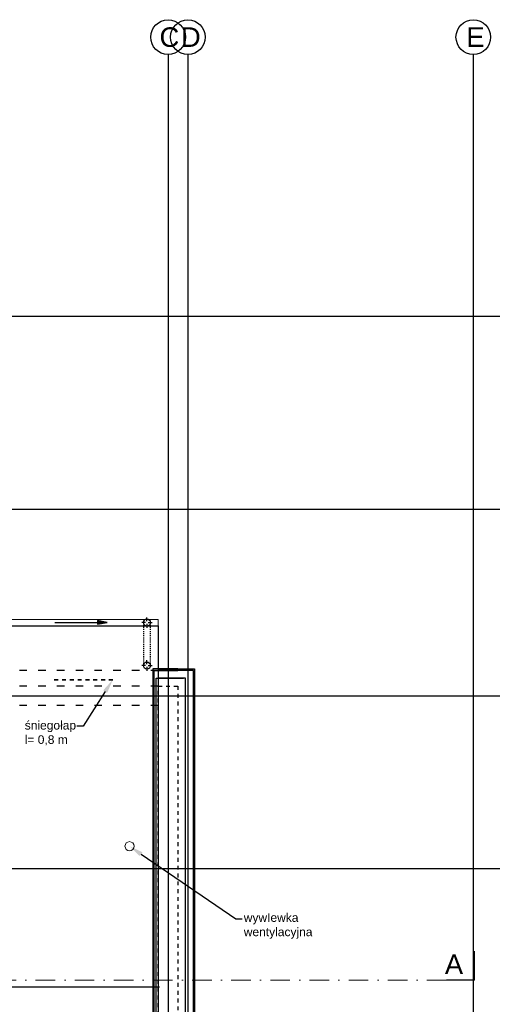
# Model space of a CAD drawing. Header units: millimetres. Extents: x -7023 to 53801, y 9849 to 33561.
# Tile 190 of 256: x 19838 to 20443, y 21512 to 22772. Entities that reach past the tile are written whole.
import ezdxf

# ---------------------------------------------------------------- set-up
doc = ezdxf.new("R2010")
doc.units = ezdxf.units.MM
for name, pattern in [('0.5_0.5', [1, 0.5, -0.5]), ('218-500', [1, 0.5, -0.5]), ('ACAD_ISO03W100', [30, 12, -18]), ('Dash 1_5', [3, 1.5, -1.5]), ('DASHDOT', [1, 0.5, -0.25, 0, -0.25])]:
    doc.linetypes.add(name, pattern=pattern)
doc.layers.add('.IE_podklad', color=252, linetype='Continuous')
doc.styles.add('Arial', font='arial.ttf', dxfattribs={"height": 125})
doc.styles.get("Standard").update_dxf_attribs({"font": 'arial.ttf'})
doc.linetypes.add('ZIGZAG', pattern='A,0.00254,-5.08,[131,ltypeshp.shx,S=5.08,R=0,X=-5.08,Y=0],-10.16,[131,ltypeshp.shx,S=5.08,R=180,X=5.08,Y=0],-5.08', length=20.32254)

msp = doc.modelspace()

# ---------------------------------------------------------------- hatches: boundary and pattern name
at = {"layer": '.IE_podklad'}
h = msp.add_hatch(color=256, dxfattribs=at)
h.dxf.hatch_style = 1
h.paths.add_polyline_path([(19937.3, 22002.7), (19937.3, 22000.4), (19949.8, 22000.4)])
h = msp.add_hatch(color=256, dxfattribs=at)
h.dxf.hatch_style = 1
h.paths.add_polyline_path([(19937.3, 22000.4), (19937.3, 21998.2), (19949.8, 22000.4)])

# ---------------------------------------------------------------- linework, layer by layer
at = {"layer": '.IE_podklad', "ltscale": 25}
for p, q in [((20027.6, 22727.7), (20027.6, 20635.6)), ((20053.1, 22727.7), (20053.1, 20635.6)), ((18286.1, 22392.4), (21585.1, 22392.4)), ((18286.1, 22145.4), (21585.1, 22145.4)), ((18286.1, 21906.4), (21268.7, 21906.4)), ((18286.1, 21685.4), (21585.1, 21685.4)), ((20420, 21542.4), (20420, 21579.5))]:
    msp.add_line(p, q, dxfattribs=at)
at = {"layer": '.IE_podklad', "ltscale": 30}
msp.add_line((20418.5, 22727.1), (20418.5, 20637.8), dxfattribs=at)
at = {"layer": '.IE_podklad', "lineweight": 13}
for p, q in [((19828.2, 22003.9), (20015, 22003.9)), ((20015, 22003.9), (20015, 21995.9))]:
    msp.add_line(p, q, dxfattribs=at)
at = {"layer": '.IE_podklad', "linetype": 'Continuous'}
for p, q in [((19998.9, 22000.1), (19993.9, 22000.1)), ((20000.6, 22001.8), (20000.6, 22006.8)), ((20002.3, 22000.1), (20007.3, 22000.1)), ((20000.6, 21998.4), (20000.6, 21993.4)), ((20000.6, 21946.8), (20000.6, 21951.9)), ((19998.9, 21945.1), (19993.9, 21945.1)), ((20000.6, 21943.5), (20000.6, 21938.4)), ((20002.3, 21945.1), (20007.3, 21945.1))]:
    msp.add_line(p, q, dxfattribs=at)
at = {"layer": '.IE_podklad', "linetype": 'Dash 1_5', "ltscale": 0.9}
for p, q in [((19996.1, 22000.1), (19996.1, 21945.1)), ((20004.8, 22000.1), (20004.8, 21945.6))]:
    msp.add_line(p, q, dxfattribs=at)
at = {"layer": '.IE_podklad'}
for p, q in [((19828.2, 21995.9), (20015, 21995.9)), ((20015, 21995.9), (20015, 21070.9)), ((20040.2, 21940.9), (20008, 21940.9)), ((20008, 21940.9), (20008, 21125.9)), ((20010, 21127.9), (20010, 21938.9)), ((20010, 21938.9), (20040.2, 21938.9)), ((20015, 21940.9), (20061.5, 21940.9)), ((20060, 21938.9), (20015, 21938.9)), ((20060, 21127.9), (20060, 21938.9)), ((20061.5, 21940.9), (20061.5, 21125.9)), ((20016.5, 21533.4), (18988.5, 21533.4))]:
    msp.add_line(p, q, dxfattribs=at)
at = {"layer": '.IE_podklad', "linetype": 'ACAD_ISO03W100', "ltscale": 0.8}
for p, q in [((20015, 21938.9), (19394.1, 21938.9)), ((20015, 21918.9), (19374.1, 21918.9)), ((20015, 21893.9), (19349.1, 21893.9))]:
    msp.add_line(p, q, dxfattribs=at)
at = {"layer": '.IE_podklad', "linetype": '218-500', "lineweight": 35, "ltscale": 10}
msp.add_line((19956.9, 21927), (19876.9, 21927), dxfattribs=at)
at = {"layer": '.IE_podklad', "linetype": 'ZIGZAG', "ltscale": 0.3}
for p, q in [((20012.5, 21137.9), (20012.5, 21928.9)), ((20012.5, 21928.9), (20047.5, 21928.9))]:
    msp.add_line(p, q, dxfattribs=at)
at = {"layer": '.IE_podklad', "linetype": 'ZIGZAG'}
for p, q in [((20050, 21928.9), (20015, 21928.9)), ((20050, 21137.9), (20050, 21928.9))]:
    msp.add_line(p, q, dxfattribs=at)
at = {"layer": '.IE_podklad', "linetype": '0.5_0.5', "ltscale": 10}
for p, q in [((20015, 21147.9), (20015, 21918.9)), ((20015, 21918.9), (20040, 21918.9)), ((20040, 21918.9), (20040, 21147.9))]:
    msp.add_line(p, q, dxfattribs=at)
at = {"layer": '.IE_podklad', "linetype": 'ByBlock', "lineweight": -2}
for p, q in [((19918.8, 21867.6), (19910.8, 21867.6)), ((20114.6, 21621), (20122.6, 21621))]:
    msp.add_line(p, q, dxfattribs=at)
at = {"layer": '.IE_podklad', "linetype": 'DASHDOT', "lineweight": 13, "ltscale": 50}
msp.add_line((20384.1, 21542.4), (18874.5, 21542.4), dxfattribs=at)
at = {"layer": '.IE_podklad', "lineweight": 30, "ltscale": 25}
msp.add_line((20420, 21542.4), (20384.1, 21542.4), dxfattribs=at)
at = {"layer": '.IE_podklad'}
msp.add_lwpolyline([(19882.7, 22000.4), (19949.8, 22000.4), (19937.3, 22002.7), (19937.3, 21998.2), (19949.8, 22000.4)], dxfattribs=at)
at = {"layer": '.IE_podklad', "linetype": 'ByBlock', "lineweight": -2}
for points in [[(19947.1, 21911.8), (19918.8, 21867.6)], [(19993.1, 21703.7), (20114.6, 21621)]]:
    msp.add_lwpolyline(points, dxfattribs=at)
at = {"layer": '.IE_podklad', "linetype": 'Continuous'}
for centre, radius in [((20027.6, 22749.3), 22.2), ((20053.1, 22749.3), 22.2), ((20418.5, 22749.3), 22.2), ((20000.6, 22000.1), 4.5), ((20000.6, 21945.1), 4.5)]:
    msp.add_circle(centre, radius, dxfattribs=at)
at = {"layer": '.IE_podklad', "lineweight": 13}
msp.add_circle((19978.3, 21713.9), 5.83, dxfattribs=at)
at = {"layer": '.IE_podklad'}
for points in [[(19944.6, 21913.4), (19956.9, 21927), (19949.7, 21910.2)], [(19991.4, 21701.3), (19978.3, 21713.9), (19994.8, 21706.2)]]:
    msp.add_solid(points, dxfattribs=at)

# ---------------------------------------------------------------- texts
at = {"layer": '.IE_podklad', "linetype": 'Continuous', "ltscale": 25, "style": 'Arial'}
msp.add_text('A', height=25, dxfattribs=at).set_placement((20382.1, 21550.4))
at = {"layer": '.IE_podklad', "char_height": 25, "attachment_point": 1}
for s, insert, width in [('C', (20016.7, 22761.8), 492.116), ('D', (20044.2, 22761.8), 492.116), ('E', (20409.6, 22761.8), 28.914), ('E', (20409.6, 22761.8), 492.116)]:
    msp.add_mtext(s, dxfattribs=dict(at, insert=insert, width=width))
at = {"layer": '.IE_podklad', "char_height": 11, "attachment_point": 1}
for s, insert in [('\\pxql;śniegołap\\Pl= 0,8 m', (19844.1, 21874.2)), ('\\pxql;wywIewka\\Pwentylacyjna', (20124.6, 21628.1))]:
    msp.add_mtext(s, dxfattribs=dict(at, insert=insert))

doc.saveas('drawing.dxf')
